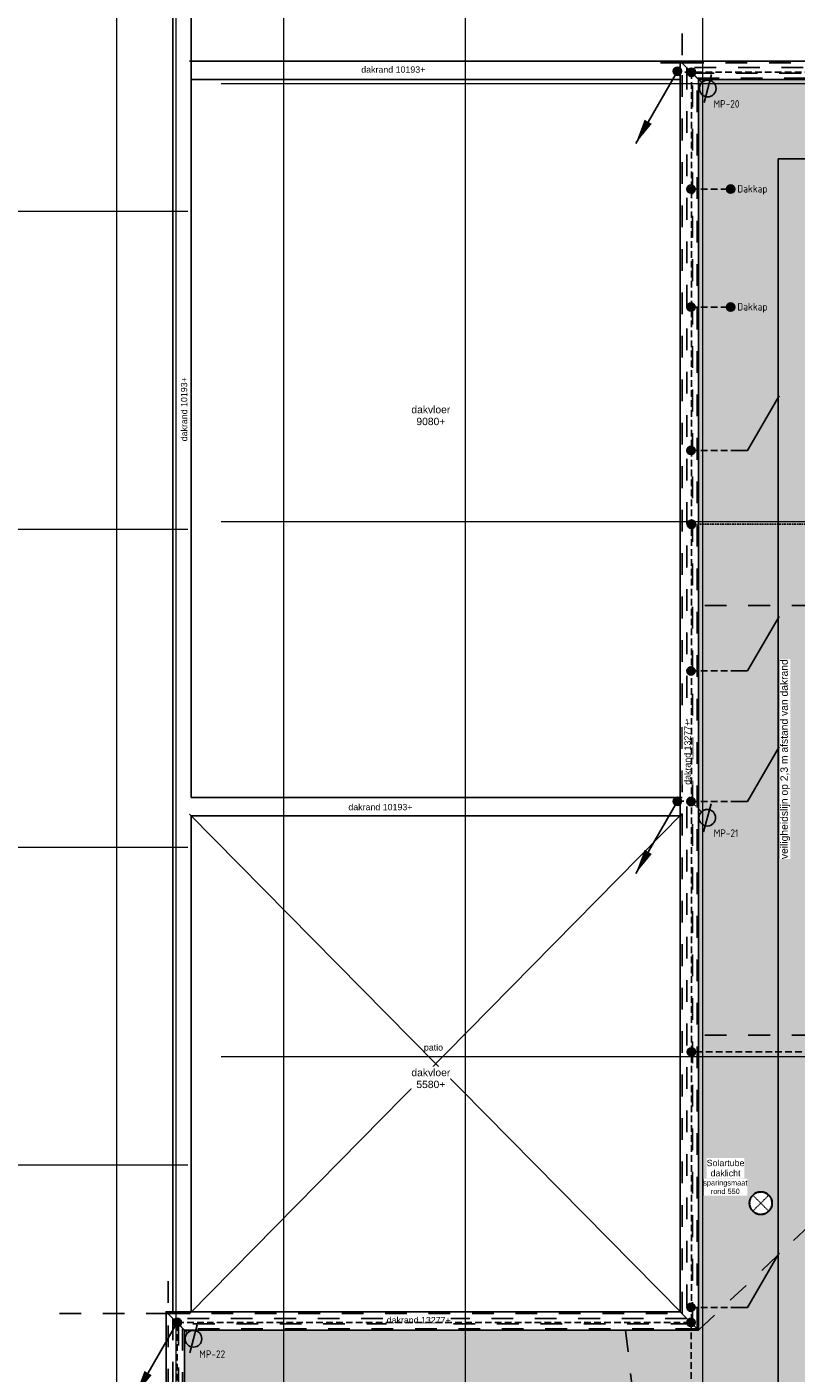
# Model space of a CAD drawing. Extents: x -38005 to 156061, y -31182 to 68140.
# Tile 11 of 48: x -6134 to 12313, y 15390 to 47657. Entities that reach past the tile are written whole.
import ezdxf
from ezdxf.enums import TextEntityAlignment as Align

# ---------------------------------------------------------------- set-up
doc = ezdxf.new("R2010")
doc.units = 0
doc.header["$LTSCALE"] = 50
doc.set_wipeout_variables(frame=1)
for name, pattern in [('HIDDEN2', [4.7625, 3.175, -1.5875]), ('STYLE_01', [0.41664, 0.20828, -0.20836]), ('STYLE_11', [5, 3.888855, -0.416718, 0.277786, -0.416641])]:
    doc.linetypes.add(name, pattern=pattern)
doc.layers.get('0').update_dxf_attribs({"linetype": 'CONTINUOUS'})
for name, color, linetype in [('AB$1A---_ATTRIB035', 8, 'CONTINUOUS'), ('AL$1A---_ALGEMEEN', 8, 'CONTINUOUS'), ('AM$1A---_ARCERING', 8, 'CONTINUOUS'), ('AT$1A---_TEKST025', 8, 'CONTINUOUS'), ('AT$1A---_TEKST035', 8, 'CONTINUOUS'), ('BOUWKUNDIG', 8, 'CONTINUOUS'), ('EL6121--', 3, 'CONTINUOUS')]:
    doc.layers.add(name, color=color, linetype=linetype)
doc.layers.add('stramienen', color=1, linetype='CONTINUOUS', lineweight=15)
doc.styles.add('Arial', font='ARIAL.TTF')
doc.styles.add('BURO-018', font='ISO.shx', dxfattribs={"height": 90})
doc.styles.add('ISO18', font='iso', dxfattribs={"height": 180})
doc.styles.get("Standard").update_dxf_attribs({"font": 'ISOCP'})

# ---------------------------------------------------------------- blocks, each defined once
blk = doc.blocks.new('E00169')
at = {"color": 0, "linetype": 'Continuous'}
blk.add_line((0, 0), (-5, -8.66), dxfattribs=at)
at = {"color": 0, "const_width": 0.5}
blk.add_lwpolyline([(-0.25, 0, 1), (0.25, 0, 1)], format="xyb", close=True, dxfattribs=at)
at = {"color": 0, "linetype": 'Continuous'}
blk.add_lwpolyline([(-5, -8.66, 0, 1, 0), (-3.5, -6.06, 1, 1, 0)], format="xyseb", dxfattribs=at)
blk.add_circle((0, 0), 0.5, dxfattribs=at)
blk = doc.blocks.new('solatube 550')
at = {"color": 0}
blk.add_wipeout([(194, 194), (199, 190), (204, 185), (208, 180), (213, 174), (217, 169), (221, 164), (225, 158), (229, 153), (232, 147), (236, 141), (239, 136), (243, 130), (246, 124), (249, 118), (251, 111), (254, 105), (257, 99), (259, 93), (261, 86), (263, 80), (265, 73), (267, 67), (268, 60), (270, 54), (271, 47), (272, 40), (273, 34), (274, 27), (274, 20), (275, 13), (275, 7), (275, 0), (275, -7), (275, -13), (274, -20), (274, -27), (273, -34), (272, -40), (271, -47), (270, -54), (268, -60), (267, -67), (265, -73), (263, -80), (261, -86), (259, -93), (257, -99), (254, -105), (251, -111), (249, -118), (246, -124), (243, -130), (239, -136), (236, -141), (232, -147), (229, -153), (225, -158), (221, -164), (217, -169), (213, -174), (208, -180), (204, -185), (199, -190), (194, -194), (190, -199), (185, -204), (180, -208), (174, -213), (169, -217), (164, -221), (158, -225), (153, -229), (147, -232), (141, -236), (136, -239), (130, -243), (124, -246), (118, -249), (111, -251), (105, -254), (99, -257), (93, -259), (86, -261), (80, -263), (73, -265), (67, -267), (60, -268), (54, -270), (47, -271), (40, -272), (34, -273), (27, -274), (20, -274), (13, -275), (7, -275), (0, -275), (-7, -275), (-13, -275), (-20, -274), (-27, -274), (-34, -273), (-40, -272), (-47, -271), (-54, -270), (-60, -268), (-67, -267), (-73, -265), (-80, -263), (-86, -261), (-93, -259), (-99, -257), (-105, -254), (-111, -251), (-118, -249), (-124, -246), (-130, -243), (-136, -239), (-141, -236), (-147, -232), (-153, -229), (-158, -225), (-164, -221), (-169, -217), (-174, -213), (-180, -208), (-185, -204), (-190, -199), (-194, -194), (-199, -190), (-204, -185), (-208, -180), (-213, -174), (-217, -169), (-221, -164), (-225, -158), (-229, -153), (-232, -147), (-236, -141), (-239, -136), (-243, -130), (-246, -124), (-249, -118), (-251, -111), (-254, -105), (-257, -99), (-259, -93), (-261, -86), (-263, -80), (-265, -73), (-267, -67), (-268, -60), (-270, -54), (-271, -47), (-272, -40), (-273, -34), (-274, -27), (-274, -20), (-275, -13), (-275, -7), (-275, 0), (-275, 7), (-275, 13), (-274, 20), (-274, 27), (-273, 34), (-272, 40), (-271, 47), (-270, 54), (-268, 60), (-267, 67), (-265, 73), (-263, 80), (-261, 86), (-259, 93), (-257, 99), (-254, 105), (-251, 111), (-249, 118), (-246, 124), (-243, 130), (-239, 136), (-236, 141), (-232, 147), (-229, 153), (-225, 158), (-221, 164), (-217, 169), (-213, 174), (-208, 180), (-204, 185), (-199, 190), (-194, 194), (-190, 199), (-185, 204), (-180, 208), (-174, 213), (-169, 217), (-164, 221), (-158, 225), (-153, 229), (-147, 232), (-141, 236), (-136, 239), (-130, 243), (-124, 246), (-118, 249), (-111, 251), (-105, 254), (-99, 257), (-93, 259), (-86, 261), (-80, 263), (-73, 265), (-67, 267), (-60, 268), (-54, 270), (-47, 271), (-40, 272), (-34, 273), (-27, 274), (-20, 274), (-13, 275), (-7, 275), (0, 275), (7, 275), (13, 275), (20, 274), (27, 274), (34, 273), (40, 272), (47, 271), (54, 270), (60, 268), (67, 267), (73, 265), (80, 263), (86, 261), (93, 259), (99, 257), (105, 254), (111, 251), (118, 249), (124, 246), (130, 243), (136, 239), (141, 236), (147, 232), (153, 229), (158, 225), (164, 221), (169, 217), (174, 213), (180, 208), (185, 204), (190, 199)], dxfattribs=at).dxf.layer = 'AL$1A---_ALGEMEEN'
at = {"layer": 'AL$1A---_ALGEMEEN', "color": 0, "linetype": 'STYLE_01'}
for p, q in [((-187, -187), (187, 187)), ((187, -187), (-187, 187))]:
    blk.add_line(p, q, dxfattribs=at)
at = {"layer": 'AL$1A---_ALGEMEEN', "color": 0}
blk.add_circle((0, 0), 275, dxfattribs=at)
at = {"layer": 'AL$1A---_ALGEMEEN', "color": 0, "linetype": 'STYLE_01'}
blk.add_circle((0, 0), 265, dxfattribs=at)
blk = doc.blocks.new('tekst 12 pts')
at = {"layer": 'AL$1A---_ALGEMEEN', "color": 0, "style": 'Arial'}
blk.add_attdef('naam_ruimte', text='', height=152, dxfattribs=at).set_placement((0, -41), align=Align.TOP_CENTER)
at = {"layer": 'AL$1A---_ALGEMEEN', "color": 0, "flags": 1}
for tag, p in [('oppervlakte', (-265, -1003)), ('stramiennummer', (-265, -1276))]:
    blk.add_attdef(tag, p, '', height=152, dxfattribs=at)
blk = doc.blocks.new('200254 W 213 09-03-2007')
at = {"layer": 'AM$1A---_ARCERING', "linetype": 'Continuous', "lineweight": 0}
blk.add_hatch(color=9, dxfattribs=at).paths.add_polyline_path([(20519.87, 3945.85), (20519.87, 3526.05), (20168.06, 3525.49), (19424.07, 3526.05), (19424.07, 3945.85), (19233.75, 3945.85), (19233.75, 3346.25), (18987.13, 3346.24), (18987.13, 3267.64), (18955.33, 3267.64), (18955.33, 3009.54), (19478.27, 3068.27), (19479.08, 3061.62), (19565.7, 3071.35), (19564.89, 3078), (19997.73, 3126.6), (19997.29, 3130.53), (20095.18, 3141.59), (20095.64, 3137.6), (20528.41, 3186.2), (20529.15, 3179.54), (20615.71, 3189.27), (20614.96, 3195.92), (21016.33, 3240.99), (21016.33, 3945.85), (20717.81, 3945.85), (20717.81, 3736.65), (20608.05, 3736.65), (20608.05, 3945.85)])
at = {"layer": 'AL$1A---_ALGEMEEN'}
blk.add_line((18989.55, 3593.55), (19225.85, 3354.15), dxfattribs=at)
at = {"layer": 'AL$1A---_ALGEMEEN', "flags": 128}
for points in [[(18990.35, 3601.55), (18990.35, 4194.87), (18405.45, 4194.75), (18405.45, 3280.19), (18664.45, 3280.19), (18664.45, 2969.15), (18956.22, 2969.15), (18956.22, 3001.79), (18946.62, 3000.75), (18946.62, 3275.55)], [(18946.62, 3275.55), (18978.37, 3275.55), (18978.37, 3354.15), (18990.35, 3354.15), (18990.35, 3592.74)]]:
    blk.add_lwpolyline(points, dxfattribs=at)
at = {"layer": 'AL$1A---_ALGEMEEN'}
blk.add_lwpolyline([(18947.43, 3275.55), (18979.23, 3275.55), (18979.23, 3354.15), (18981.55, 3354.15), (18981.55, 4186.07), (18414.25, 4185.95), (18414.25, 3280.19), (18664.45, 3280.19), (18664.45, 2977.94), (18947.85, 2977.95), (18947.85, 3000.75), (18947.43, 3000.75)], close=True, dxfattribs=at)
blk.add_wipeout([(19987.91, 3534.85), (19987.91, 3526.05), (19424.07, 3526.05), (19424.07, 3945.85), (19233.75, 3945.85), (19233.75, 3346.25), (19225.85, 3346.25), (19225.85, 3346.24), (18987.13, 3346.24), (18987.13, 3267.64), (18955.33, 3267.64), (18955.33, 3009.54), (19478.43, 3068.3), (19479.17, 3061.63), (19565.7, 3071.35), (19564.95, 3078.01), (19987.91, 3125.5), (19987.91, 3116.65), (19574.68, 3070.24), (19575.51, 3062.78), (19555.21, 3060.5), (19555.61, 3056.93), (19492.19, 3049.81), (19491.79, 3053.38), (19471.5, 3051.1), (19470.64, 3058.56), (18946.53, 2999.7), (18946.53, 3276.44), (18978.33, 3276.44), (18978.33, 3355.04), (19224.95, 3355.04), (19224.95, 3954.65), (19432.87, 3954.65), (19432.87, 3534.85)]).dxf.layer = 'AL$1A---_ALGEMEEN'
at = {"layer": 'AL$1A---_ALGEMEEN', "linetype": 'STYLE_01'}
for p, q in [((19225.85, 3967.86), (19225.85, 3953.75)), ((19225.85, 3953.75), (19211.73, 3953.75)), ((19230.76, 3948.83), (19426.93, 3948.83)), ((19230.76, 3349.23), (19230.76, 3948.83)), ((19233.1, 3946.49), (19424.71, 3946.49)), ((19233.1, 3346.89), (19233.1, 3946.49)), ((19236.73, 3693.67), (19424.71, 3693.67)), ((19236.73, 3487.7), (19383.85, 3487.7)), ((18979.23, 3369.7), (18979.23, 3354.15)), ((18979.23, 3354.15), (18926.83, 3354.15)), ((19230.76, 3349.23), (18984.27, 3349.23)), ((18984.27, 3349.23), (18984.27, 3270.51)), ((19233.1, 3346.89), (18986.13, 3346.89)), ((18986.13, 3346.89), (18986.19, 3268.17)), ((19198.71, 3346.24), (19233.6, 3040.99))]:
    blk.add_line(p, q, dxfattribs=at)
at = {"layer": 'AL$1A---_ALGEMEEN'}
for p, q in [((19224.95, 3954.65), (19233.75, 3945.85)), ((18990.35, 3601.55), (19225.85, 3601.55)), ((19225.85, 3593.95), (18989.55, 3354.11)), ((18990.43, 3592.75), (19225.85, 3592.75)), ((18978.33, 3355.04), (18987.13, 3346.24)), ((19224.95, 3355.04), (19233.75, 3346.25))]:
    blk.add_line(p, q, dxfattribs=at)
at = {"layer": 'AL$1A---_ALGEMEEN', "flags": 128}
for points in [[(20511.07, 3534.85), (19432.87, 3534.85), (19432.87, 3954.65), (19224.95, 3954.65), (19224.95, 3355.04), (18978.33, 3355.04), (18978.33, 3276.44), (18946.53, 3276.44), (18946.53, 2999.7), (19470.64, 3058.56), (19471.5, 3051.1), (19491.79, 3053.38), (19492.19, 3049.81), (19555.61, 3056.93), (19555.21, 3060.5), (19575.51, 3062.78), (19574.68, 3070.24), (20007.46, 3118.85)], [(19997.73, 3126.6), (19564.95, 3078.01), (19565.7, 3071.35), (19479.17, 3061.63), (19478.43, 3068.3), (18955.33, 3009.54), (18955.33, 3267.64), (18987.13, 3267.64), (18987.13, 3346.24), (19225.85, 3346.24), (19225.85, 3346.25), (19233.75, 3346.25), (19233.75, 3945.85), (19424.07, 3945.85), (19424.07, 3526.05), (20511.07, 3526.05)]]:
    blk.add_lwpolyline(points, dxfattribs=at)
at = {"layer": 'stramienen', "linetype": 'STYLE_11', "ltscale": 50}
for p, q in [((18954.75, 2715.95), (18954.75, 4240.03)), ((19034.75, 2695.43), (19034.75, 4240.03)), ((19121.89, 2695.43), (19121.89, 4240.03)), ((19004.75, 3943.85), (21069.77, 3943.85)), ((18274.75, 3882.65), (18988.75, 3882.65)), ((18274.75, 3730.25), (18988.75, 3730.25)), ((19004.75, 3733.95), (21069.77, 3733.95)), ((18274.75, 3577.85), (18988.75, 3577.85)), ((19004.75, 3477.45), (21069.14, 3477.45)), ((18274.75, 3425.45), (18988.75, 3425.45))]:
    blk.add_line(p, q, dxfattribs=at)
at = {"layer": 'AL$1A---_ALGEMEEN'}
ref = blk.add_blockref('tekst 12 pts', (19106.55, 3484.13), dxfattribs=dict(at, xscale=-0.02, yscale=0.02, zscale=0.02))
ref.add_attrib('naam_ruimte', 'patio', dxfattribs={"layer": 'AB$1A---_ATTRIB035', "height": 3.03, "style": 'Arial'}).set_placement((19106.55, 3483.31), align=Align.TOP_CENTER)
at = {"layer": 'AT$1A---_TEKST035', "insert": (19065.74, 3598.52), "char_height": 3.0305, "attachment_point": 1, "line_spacing_factor": 0.967741, "style": 'Arial'}
blk.add_mtext('{\\C256;\\ldakrand 10193+}', dxfattribs=at)
at = {"layer": 'AL$1A---_ALGEMEEN', "xscale": 0.02, "yscale": 0.02, "zscale": 0.02, "rotation": 180}
blk.add_blockref('solatube 550', (19263.55, 3407.13), dxfattribs=at)
at = {"linetype": 'Continuous'}
blk.add_wipeout([(19277.7, 3572.06), (19277.7, 3667.87), (19272.02, 3667.87), (19272.02, 3572.06)], dxfattribs=at).dxf.layer = 'AL$1A---_ALGEMEEN'
at = {"layer": 'AL$1A---_ALGEMEEN', "linetype": 'STYLE_01'}
blk.add_line((19233.75, 3346.25), (19424.07, 3526.05), dxfattribs=at)
for points in [[(19491.64, 3054.27), (19472.27, 3052.1), (19471.43, 3059.55), (18947.43, 3000.71), (18947.43, 3275.55), (18979.23, 3275.55), (18979.23, 3354.15), (19225.85, 3354.15), (19225.85, 3953.75), (19431.93, 3953.75)], [(19429.71, 3951.49), (19228.11, 3951.49), (19228.11, 3351.89), (18981.49, 3351.89), (18981.49, 3273.29), (18949.69, 3273.29), (18949.69, 3003.24), (19471.19, 3061.8)]]:
    blk.add_lwpolyline(points, dxfattribs=at)
at = {"layer": 'AL$1A---_ALGEMEEN'}
blk.add_lwpolyline([(20557.97, 3487.95), (19385.97, 3487.95), (19385.97, 3907.75), (19271.95, 3907.75), (19271.95, 3307.75), (19025.23, 3307.75), (19025.23, 3280.7), (18993.13, 3280.7), (18993.13, 3048.07), (20978.25, 3275.06), (20978.25, 3907.75), (20759.97, 3907.75), (20760.09, 3702.45), (20557.97, 3702.45)], close=True, dxfattribs=at)
at = {"layer": 'AT$1A---_TEKST035', "insert": (19272.98, 3572.06), "char_height": 3.5356, "attachment_point": 1, "rotation": 90, "line_spacing_factor": 0.967741, "style": 'Arial'}
blk.add_mtext('{\\C256;\\lveiligheidslijn op 2,3 m afstand van dakrand}', dxfattribs=at)
at = {"linetype": 'Continuous'}
for points in [[(19071.93, 3948.03), (19102.62, 3948.03), (19102.62, 3952.9), (19071.93, 3952.9)], [(18989.46, 3772.35), (18989.46, 3803.04), (18984.59, 3803.04), (18984.59, 3772.35)], [(19230.91, 3607.68), (19230.91, 3638.37), (19226.04, 3638.37), (19226.04, 3607.68)], [(19237.59, 3418.97), (19255.71, 3418.97), (19255.71, 3428.71), (19237.59, 3428.71)], [(19084.11, 3348.54), (19114.8, 3348.54), (19114.8, 3353.41), (19084.11, 3353.41)]]:
    blk.add_wipeout(points, dxfattribs=at).dxf.layer = 'AL$1A---_ALGEMEEN'
for points in [[(19095.98, 3779.02), (19114.6, 3779.02), (19114.6, 3790.38), (19095.98, 3790.38)], [(19095.98, 3461.2), (19114.6, 3461.2), (19114.6, 3472.56), (19095.98, 3472.56)]]:
    blk.add_wipeout(points).dxf.layer = 'AL$1A---_ALGEMEEN'
at = {"layer": 'AL$1A---_ALGEMEEN'}
for p, q in [((19224.95, 3954.65), (18989.53, 3954.65)), ((19224.95, 3945.75), (18990.43, 3945.75))]:
    blk.add_line(p, q, dxfattribs=at)
at = {"layer": 'stramienen', "linetype": 'STYLE_11', "ltscale": 50}
blk.add_line((18983.15, 3258.45), (18983.15, 4240.03), dxfattribs=at)
at = {"layer": 'AT$1A---_TEKST035', "line_spacing_factor": 0.967741, "style": 'Arial'}
for s, insert, char_height, attachment_point in [('{\\C256;\\ldakrand 10193+}', (19071.93, 3952.07), 3.0305, 1), ('{\\C256;\\ldakvloer\\P9080+}', (19105.29, 3784.7), 3.5356, 5), ('{\\C256;\\ldakvloer\\P5580+}', (19105.29, 3466.88), 3.5356, 5), ('{\\C256;\\lSolartube\\Pdaklicht}', (19246.65, 3427.89), 3.0305, 2), ('{\\C256;\\ldakrand 13277+}', (19084.11, 3352.59), 3.0305, 1)]:
    blk.add_mtext(s, dxfattribs=dict(at, insert=insert, char_height=char_height, attachment_point=attachment_point))
at = {"layer": 'AT$1A---_TEKST035', "char_height": 3.0305, "attachment_point": 1, "rotation": 90, "line_spacing_factor": 0.967741, "style": 'Arial'}
for s, insert in [('{\\C256;\\ldakrand 10193+}', (18985.41, 3772.35)), ('{\\C256;\\ldakrand 13277+}', (19226.87, 3607.68))]:
    blk.add_mtext(s, dxfattribs=dict(at, insert=insert))
at = {"linetype": 'Continuous'}
blk.add_wipeout([(19235.93, 3410.7), (19257.1, 3410.7), (19257.1, 3418.81), (19235.93, 3418.81)], dxfattribs=at).dxf.layer = 'AL$1A---_ALGEMEEN'
at = {"layer": 'stramienen', "linetype": 'STYLE_11', "ltscale": 50}
blk.add_line((19235.75, 2695.43), (19235.75, 4240.03), dxfattribs=at)
at = {"layer": 'AT$1A---_TEKST025', "insert": (19246.52, 3418.13), "char_height": 2.5254, "attachment_point": 2, "line_spacing_factor": 0.967741, "style": 'Arial'}
blk.add_mtext('{\\C256;\\lsparingsmaat\\Prond 550}', dxfattribs=at)
blk = doc.blocks.new('030201')
at = {"color": 0, "const_width": 0.5}
blk.add_lwpolyline([(-0.25, 0, 1), (0.25, 0, 1)], format="xyb", close=True, dxfattribs=at)
at = {"color": 0, "linetype": 'Continuous'}
blk.add_circle((0, 0), 0.5, dxfattribs=at)
at = {"color": 0, "linetype": 'Continuous', "style": 'BURO-018', "flags": 1}
blk.add_attdef('E_MATCODE', text='', height=1.8, dxfattribs=at).set_placement((0, 0), align=Align.MIDDLE)
blk = doc.blocks.new('E00438')
at = {"color": 0, "linetype": 'Continuous'}
blk.add_line((-0.87, -1.5), (0.87, 1.5), dxfattribs=at)
at = {"color": 0}
blk.add_circle((0, 0), 1, dxfattribs=at)
at = {"color": 0, "linetype": 'Continuous', "style": 'BURO-018', "flags": 1}
blk.add_attdef('E_MATCODE', text='', height=1.8, dxfattribs=at).set_placement((0, 0), align=Align.MIDDLE)
blk = doc.blocks.new('E00437')
at = {"color": 0}
for q in [(5.8, 6.54), (0, 0)]:
    blk.add_line((2.03, 0), q, dxfattribs=at)
at = {"color": 0, "linetype": 'Continuous', "style": 'BURO-018', "flags": 1}
blk.add_attdef('E_MATCODE', text='', height=1.8, dxfattribs=at).set_placement((0, 0), align=Align.MIDDLE)

msp = doc.modelspace()

# ---------------------------------------------------------------- block references
at = {"layer": 'BOUWKUNDIG', "xscale": 50, "yscale": 50, "zscale": 50}
msp.add_blockref('200254 W 213 09-03-2007', (-951711, -150893), dxfattribs=at)

# ---------------------------------------------------------------- next in the draw order: linework, layer by layer
at = {"layer": 'EL6121--', "color": 5, "linetype": 'HIDDEN2'}
for p, q in [((9804, 46570), (9472, 46570)), ((19584, 46570), (9804, 46570)), ((9804, 46570), (9804, 16613)), ((9804, 46570), (10052, 46322)), ((9794, 43771), (10745, 43771)), ((9794, 40942), (10745, 40942)), ((9794, 37506), (10745, 37506)), ((9794, 32220), (10745, 32220)), ((9466, 29095), (9804, 29095)), ((9794, 29091), (10745, 29091)), ((9794, 29091), (10042, 28843)), ((19594, 23088), (9804, 23088)), ((9794, 16966), (10745, 16966)), ((-2529, 12831), (-2529, 16603)), ((-2529, 16603), (9794, 16603)), ((-2529, 16603), (-2281, 16355)), ((9794, 16603), (9804, 16613)), ((9794, 16603), (9794, 988))]:
    msp.add_line(p, q, dxfattribs=at)
at = {"layer": 'EL6121--', "color": 5, "linetype": 'HIDDEN2', "ltscale": 0.25}
msp.add_line((9827, 35738), (19594, 35738), dxfattribs=at)

# ---------------------------------------------------------------- next in the draw order: block references
at = {"layer": 'EL6121--', "xscale": 200, "yscale": 200, "zscale": 200}
for name, p in [('E00169', (9466, 46596)), ('030201', (9804, 46570)), ('030201', (9794, 43771)), ('030201', (9794, 40942)), ('E00437', (10745, 37506)), ('030201', (9794, 37506)), ('030201', (9804, 35737)), ('E00437', (10745, 32220)), ('030201', (9794, 32220)), ('E00437', (10745, 29091)), ('E00169', (9466, 29095)), ('030201', (9794, 29091)), ('E00437', (10745, 16966)), ('030201', (9794, 16966)), ('E00169', (-2529, 16603))]:
    msp.add_blockref(name, p, dxfattribs=at)
at = {"layer": 'EL6121--'}
ref = msp.add_blockref('E00438', (10194, 46181), dxfattribs=dict(at, xscale=-200.000000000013, yscale=200, zscale=200, rotation=134.9999999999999))
ref.add_attrib('E_MATCODE', 'MP-20', dxfattribs={"layer": '0', "color": 1, "linetype": 'Continuous', "height": 180, "style": 'ISO18'}).set_placement((10644, 45812), align=Align.MIDDLE)
ref = msp.add_blockref('030201', (10745, 43771), dxfattribs=dict(at, xscale=200, yscale=200, zscale=200))
ref.add_attrib('E_MATCODE', 'Dakkap', dxfattribs={"layer": '0', "color": 1, "linetype": 'Continuous', "height": 180, "style": 'ISO18'}).set_placement((11266, 43751), align=Align.MIDDLE)
ref = msp.add_blockref('030201', (10745, 40942), dxfattribs=dict(at, xscale=200, yscale=200, zscale=200))
ref.add_attrib('E_MATCODE', 'Dakkap', dxfattribs={"layer": '0', "color": 1, "linetype": 'Continuous', "height": 180, "style": 'ISO18'}).set_placement((11266, 40922), align=Align.MIDDLE)
ref = msp.add_blockref('E00438', (10184, 28702), dxfattribs=dict(at, xscale=-200.0000000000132, yscale=200, zscale=200, rotation=134.9999999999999))
ref.add_attrib('E_MATCODE', 'MP-21', dxfattribs={"layer": '0', "color": 1, "linetype": 'Continuous', "height": 180, "style": 'ISO18'}).set_placement((10634, 28332), align=Align.MIDDLE)
at = {"layer": 'EL6121--', "xscale": 200, "yscale": 200, "zscale": 200, "rotation": 270}
for p in [(9804, 23088), (9794, 16603)]:
    msp.add_blockref('030201', p, dxfattribs=at)
at = {"layer": 'EL6121--'}
ref = msp.add_blockref('E00438', (-2139, 16213), dxfattribs=dict(at, xscale=-200.0000000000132, yscale=200, zscale=200, rotation=134.9999999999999))
ref.add_attrib('E_MATCODE', 'MP-22', dxfattribs={"layer": '0', "color": 1, "linetype": 'Continuous', "height": 180, "style": 'ISO18'}).set_placement((-1689, 15844), align=Align.MIDDLE)

doc.saveas('drawing.dxf')
